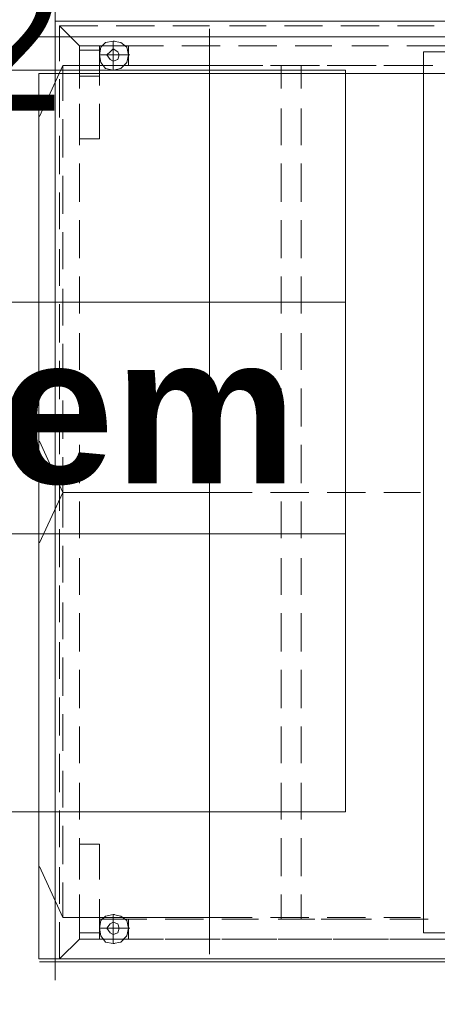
# Model space of a CAD drawing. Header units: millimetres. Extents: x 42175 to 97175, y 10092 to 468192.
# Tile 216 of 235: x 75547 to 76114, y 89587 to 90922. Entities that reach past the tile are written whole.
import ezdxf
from ezdxf.enums import TextEntityAlignment as Align

# ---------------------------------------------------------------- set-up
doc = ezdxf.new("R2010")
doc.units = ezdxf.units.MM
doc.layers.add('!!!opis SSP', color=1, linetype='Continuous', lineweight=18)
doc.layers.add('- strefy pomieszczeń', color=8, linetype='Continuous')
doc.layers.add('2D - Rysunki i Obrazki', color=8, linetype='Continuous')
doc.styles.get("Standard").update_dxf_attribs({"font": 'ARIALN.TTF'})
doc.styles.add('STYL_AUTOMATYCZNY_2', font='ARIALN.TTF')
doc.styles.add('STYL_AUTOMATYCZNY_6', font='ARIALN.TTF')

msp = doc.modelspace()

# ---------------------------------------------------------------- linework, layer by layer
at = {"layer": '- strefy pomieszczeń', "color": 8, "linetype": 'Continuous', "lineweight": 13, "ltscale": 100}
for p, q in [((73930.1, 90853.5), (75989.3, 90853.5)), ((75989.3, 90853.5), (75989.3, 90539.2)), ((75989.3, 90539.2), (73930.1, 90539.2)), ((73930.1, 90539.2), (75989.3, 90539.2)), ((75989.3, 90539.2), (75989.3, 90224.9)), ((75989.3, 90224.9), (73930.1, 90224.9)), ((73930.1, 90224.9), (75989.3, 90224.9)), ((75989.3, 90224.9), (75989.3, 89848.4)), ((75989.3, 89848.4), (73930.1, 89848.4))]:
    msp.add_line(p, q, dxfattribs=at)
at = {"layer": '2D - Rysunki i Obrazki', "color": 8, "linetype": 'Continuous', "lineweight": 13, "ltscale": 100, "flags": 128}
for points in [[(75595.3, 92193.1), (75595.3, 90920), (76346, 90920), (76346, 92193.1)], [(75595.3, 92193.1), (75595.3, 90920), (76346, 90920), (76346, 92193.1)], [(76346, 90920), (76346, 92193.1), (75595.3, 92193.1), (75595.3, 90920)], [(75595.3, 92193.1), (75595.3, 90920), (76346, 90920), (76346, 92193.1)], [(75595.3, 92193.1), (75595.3, 90920), (76346, 90920), (76346, 92193.1)], [(76346, 90920), (76346, 92193.1), (75595.3, 92193.1), (75595.3, 90920)], [(75595.3, 92193.1), (75595.3, 90920), (76346, 90920), (76346, 92193.1)], [(76323.3, 92098.9), (76323.3, 90898.9), (75573.3, 90898.9), (75573.3, 92098.9)], [(75595.3, 90920), (75595.3, 89644.7), (76346, 89644.7), (76346, 90920)], [(75595.3, 90920), (75595.3, 89644.7), (76346, 89644.7), (76346, 90920)], [(76346, 89644.7), (76346, 90920), (75595.3, 90920), (75595.3, 89644.7)], [(75595.3, 90920), (75595.3, 89644.7), (76346, 89644.7), (76346, 90920)], [(75595.3, 90920), (75595.3, 89644.7), (76346, 89644.7), (76346, 90920)], [(76346, 89644.7), (76346, 90920), (75595.3, 90920), (75595.3, 89644.7)], [(75595.3, 90920), (75595.3, 89644.7), (76346, 89644.7), (76346, 90920)], [(76346, 89796.1), (76319, 89796.1), (76207, 89684.1), (76095.1, 89684.1), (76095.1, 90878.5), (76207, 90878.5), (76319, 90766.5), (76346, 90766.5), (76346, 90920)], [(75655.5, 90886.8), (75655.5, 90859.8), (75694.9, 90859.8), (75694.9, 90886.8)], [(75674.1, 90866), (75680.3, 90868.1), (75682.4, 90874.3), (75680.3, 90878.5), (75674.1, 90882.6), (75670, 90878.5), (75665.8, 90874.3), (75670, 90868.1)], [(75694.9, 90859.8), (75694.9, 90886.8)], [(76323.3, 90848.9), (76323.3, 89648.9), (75573.3, 89648.9), (75573.3, 90848.9)], [(75655.5, 89702.8), (75655.5, 89675.8), (75694.9, 89675.8), (75694.9, 89702.8)], [(75674.1, 89682.1), (75680.3, 89684.1), (75682.4, 89690.3), (75680.3, 89696.6), (75674.1, 89698.6), (75670, 89696.6), (75665.8, 89690.3), (75670, 89684.1)], [(75694.9, 89675.8), (75694.9, 89702.8)]]:
    msp.add_lwpolyline(points, close=True, dxfattribs=at)
for points in [[(75601.6, 90913.7), (75628.5, 90913.7)], [(75601.6, 90913.7), (75628.5, 90913.7)], [(75601.6, 90913.7), (75601.6, 90866)], [(75628.5, 90828.7), (75628.5, 90886.8), (75601.6, 90913.7)], [(75653.4, 90913.7), (75601.6, 90913.7), (75628.5, 90886.8), (75665.8, 90886.8)], [(75601.6, 90913.7), (75653.4, 90913.7)], [(75730.1, 90913.7), (75678.3, 90913.7)], [(75678.3, 90913.7), (75730.1, 90913.7)], [(75804.8, 90913.7), (75755, 90913.7)], [(75755, 90913.7), (75804.8, 90913.7)], [(75804.8, 90909.6), (75804.8, 90231.5)], [(75881.5, 90913.7), (75831.7, 90913.7)], [(75831.7, 90913.7), (75881.5, 90913.7)], [(75958.2, 90913.7), (75906.4, 90913.7)], [(75906.4, 90913.7), (75958.2, 90913.7)], [(76034.9, 90913.7), (75983.1, 90913.7)], [(75983.1, 90913.7), (76034.9, 90913.7)], [(76109.6, 90913.7), (76059.8, 90913.7)], [(76059.8, 90913.7), (76109.6, 90913.7)], [(75655.5, 90874.3), (75674.1, 90874.3), (75674.1, 90893)], [(75674.1, 90893), (75663.8, 90890.9), (75657.5, 90884.7), (75655.5, 90874.3), (75657.5, 90864)], [(75694.9, 90886.8), (75655.5, 90886.8), (75655.5, 90859.8)], [(75694.9, 90886.8), (75655.5, 90886.8), (75655.5, 90859.8)], [(75694.9, 90859.8), (75694.9, 90886.8), (75694.9, 90859.8), (75655.5, 90859.8)], [(75694.9, 90886.8), (75655.5, 90886.8), (75655.5, 90859.8), (75694.9, 90859.8)], [(75674.1, 90853.6), (75663.8, 90855.7), (75657.5, 90864), (75655.5, 90874.3), (75657.5, 90884.7)], [(75674.1, 90853.6), (75663.8, 90855.7), (75657.5, 90864), (75655.5, 90874.3), (75657.5, 90884.7)], [(75674.1, 90893), (75684.5, 90890.9), (75692.8, 90884.7), (75694.9, 90874.3), (75692.8, 90864)], [(75674.1, 90893), (75684.5, 90890.9), (75692.8, 90884.7), (75694.9, 90874.3), (75692.8, 90864)], [(75674.1, 90893), (75676.2, 90893)], [(75674.1, 90853.6), (75684.5, 90855.7), (75692.8, 90864), (75694.9, 90874.3), (75692.8, 90884.7)], [(75692.8, 90886.8), (75742.6, 90886.8)], [(75694.9, 90859.8), (75694.9, 90886.8)], [(75694.9, 90886.8), (75694.9, 90859.8), (75726, 90859.8)], [(75767.4, 90886.8), (75819.3, 90886.8)], [(75844.2, 90886.8), (75896, 90886.8)], [(75920.9, 90886.8), (75970.6, 90886.8)], [(75997.6, 90886.8), (76047.4, 90886.8)], [(76072.2, 90886.8), (76124.1, 90886.8)], [(75628.5, 90880.6), (75628.5, 90832.9)], [(75655.5, 90832.9), (75655.5, 90880.6), (75628.5, 90880.6)], [(75655.5, 90874.3), (75657.5, 90874.3)], [(75674.1, 90874.3), (75676.2, 90874.3)], [(75694.9, 90874.3), (75674.1, 90874.3), (75674.1, 90853.6)], [(75674.1, 90874.3), (75676.2, 90874.3)], [(75694.9, 90874.3), (75696.9, 90874.3)], [(75605.7, 90859.8), (75574.2, 90790.6)], [(75634.7, 90859.8), (75605.7, 90859.8), (75605.7, 90812.1)], [(75605.7, 90859.8), (75854.5, 90859.8)], [(75694.9, 90859.8), (75655.5, 90859.8)], [(75711.5, 90859.8), (75659.6, 90859.8)], [(75786.1, 90859.8), (75736.3, 90859.8)], [(75750.8, 90859.8), (75802.7, 90859.8)], [(75862.8, 90859.8), (75813.1, 90859.8)], [(75827.6, 90859.8), (75877.3, 90859.8)], [(75939.5, 90859.8), (75887.7, 90859.8)], [(75902.2, 90859.8), (75902.2, 90828.7)], [(75904.3, 90859.8), (75954.1, 90859.8)], [(75929.2, 90828.7), (75929.2, 90859.8)], [(76016.3, 90859.8), (75964.4, 90859.8)], [(75978.9, 90859.8), (76030.8, 90859.8)], [(76090.9, 90859.8), (76041.1, 90859.8)], [(76055.7, 90859.8), (76107.5, 90859.8)], [(75628.5, 90845.3), (75655.5, 90845.3)], [(75655.5, 90845.3), (75628.5, 90845.3)], [(75674.1, 90853.6), (75676.2, 90853.6)], [(75674.1, 90853.6), (75676.2, 90853.6)], [(75601.6, 90841.2), (75601.6, 90789.3)], [(75628.5, 90808), (75628.5, 90760.3), (75655.5, 90760.3), (75655.5, 90808)], [(75628.5, 90752), (75628.5, 90801.8)], [(75902.2, 90801.8), (75902.2, 90752)], [(75929.2, 90752), (75929.2, 90801.8)], [(75605.7, 90787.2), (75605.7, 90735.4)], [(75601.6, 90764.4), (75601.6, 90712.6)], [(75628.5, 90675.3), (75628.5, 90727.1)], [(75902.2, 90727.1), (75902.2, 90675.3)], [(75929.2, 90675.3), (75929.2, 90727.1)], [(75605.7, 90710.5), (75605.7, 90658.7)], [(75601.6, 90687.7), (75601.6, 90638)], [(75628.5, 90598.6), (75628.5, 90650.4)], [(75902.2, 90650.4), (75902.2, 90598.6)], [(75929.2, 90598.6), (75929.2, 90650.4)], [(75605.7, 90633.8), (75605.7, 90584)], [(75601.6, 90611), (75601.6, 90561.2)], [(75628.5, 90523.9), (75628.5, 90573.7)], [(75902.2, 90573.7), (75902.2, 90523.9)], [(75929.2, 90523.9), (75929.2, 90573.7)], [(75605.7, 90557.1), (75605.7, 90507.3)], [(75601.6, 90536.3), (75601.6, 90484.5)], [(75628.5, 90447.2), (75628.5, 90497)], [(75902.2, 90497), (75902.2, 90447.2)], [(75929.2, 90447.2), (75929.2, 90497)], [(75605.7, 90482.4), (75605.7, 90430.6)], [(75601.6, 90459.6), (75601.6, 90407.8)], [(75628.5, 90370.5), (75628.5, 90422.3)], [(75902.2, 90422.3), (75902.2, 90370.5)], [(75929.2, 90370.5), (75929.2, 90422.3)], [(75605.7, 90405.7), (75605.7, 90353.9)], [(75601.6, 90382.9), (75601.6, 90333.1)], [(75605.7, 90281.3), (75574.2, 90350.6)], [(75628.5, 90293.7), (75628.5, 90345.6)], [(75902.2, 90345.6), (75902.2, 90293.7)], [(75929.2, 90293.7), (75929.2, 90345.6)], [(75605.7, 90329), (75605.7, 90281.3), (75634.7, 90281.3)], [(75804.8, 90333.1), (75804.8, 89655.1)], [(75601.6, 90306.2), (75601.6, 90256.4)], [(75605.7, 90281.3), (75574.2, 90212.7)], [(75634.7, 90281.3), (75605.7, 90281.3), (75605.7, 90233.6)], [(75605.7, 90281.3), (75854.5, 90281.3)], [(75605.7, 90281.3), (75854.5, 90281.3)], [(75628.5, 90219.1), (75628.5, 90268.9)], [(75711.5, 90281.3), (75659.6, 90281.3)], [(75659.6, 90281.3), (75711.5, 90281.3)], [(75786.1, 90281.3), (75736.3, 90281.3)], [(75736.3, 90281.3), (75786.1, 90281.3)], [(75862.8, 90281.3), (75813.1, 90281.3)], [(75813.1, 90281.3), (75862.8, 90281.3)], [(75939.5, 90281.3), (75887.7, 90281.3)], [(75887.7, 90281.3), (75939.5, 90281.3)], [(75902.2, 90268.9), (75902.2, 90219.1)], [(75929.2, 90219.1), (75929.2, 90268.9)], [(76016.3, 90281.3), (75964.4, 90281.3)], [(75964.4, 90281.3), (76016.3, 90281.3)], [(76090.9, 90281.3), (76041.1, 90281.3)], [(76041.1, 90281.3), (76090.9, 90281.3)], [(75601.6, 90231.5), (75601.6, 90179.7)], [(75605.7, 90208.7), (75605.7, 90159)], [(75628.5, 90142.4), (75628.5, 90192.1)], [(75902.2, 90192.1), (75902.2, 90142.4)], [(75929.2, 90142.4), (75929.2, 90192.1)], [(75601.6, 90154.8), (75601.6, 90105.1)], [(75605.7, 90132), (75605.7, 90082.2)], [(75628.5, 90065.7), (75628.5, 90117.5)], [(75902.2, 90117.5), (75902.2, 90065.7)], [(75929.2, 90065.7), (75929.2, 90117.5)], [(75601.6, 90078.1), (75601.6, 90028.3)], [(75605.7, 90057.4), (75605.7, 90005.5)], [(75628.5, 89988.9), (75628.5, 90040.8)], [(75902.2, 90040.8), (75902.2, 89988.9)], [(75929.2, 89988.9), (75929.2, 90040.8)], [(75601.6, 90003.4), (75601.6, 89951.6)], [(75605.7, 89980.6), (75605.7, 89930.9)], [(75628.5, 89914.3), (75628.5, 89964.1)], [(75902.2, 89964.1), (75902.2, 89914.3)], [(75929.2, 89914.3), (75929.2, 89964.1)], [(75601.6, 89926.7), (75601.6, 89874.9)], [(75605.7, 89903.9), (75605.7, 89854.2)], [(75628.5, 89837.6), (75628.5, 89887.3)], [(75902.2, 89887.3), (75902.2, 89837.6)], [(75929.2, 89837.6), (75929.2, 89887.3)], [(75601.6, 89850), (75601.6, 89800.2)], [(75605.7, 89829.3), (75605.7, 89777.4)], [(75628.5, 89760.8), (75628.5, 89812.7)], [(75628.5, 89804.4), (75628.5, 89756.7)], [(75655.5, 89756.7), (75655.5, 89804.4), (75628.5, 89804.4)], [(75902.2, 89812.7), (75902.2, 89760.8)], [(75929.2, 89760.8), (75929.2, 89812.7)], [(75605.7, 89704.9), (75574.2, 89774.1)], [(75601.6, 89773.3), (75601.6, 89723.5)], [(75605.7, 89752.6), (75605.7, 89704.9), (75634.7, 89704.9)], [(75601.6, 89698.6), (75601.6, 89648.9), (75628.5, 89675.8), (75628.5, 89736)], [(75902.2, 89736), (75902.2, 89702.8)], [(75929.2, 89702.8), (75929.2, 89736)], [(75628.5, 89729.7), (75628.5, 89684.1), (75655.5, 89684.1), (75655.5, 89729.7)], [(75655.5, 89690.3), (75674.1, 89690.3), (75674.1, 89709)], [(75674.1, 89709), (75663.8, 89706.9), (75657.5, 89700.7), (75655.5, 89690.3), (75657.5, 89680)], [(75674.1, 89709), (75684.5, 89706.9), (75692.8, 89700.7), (75694.9, 89690.3), (75692.8, 89680)], [(75674.1, 89709), (75684.5, 89706.9), (75692.8, 89700.7), (75694.9, 89690.3), (75692.8, 89680)], [(75674.1, 89709), (75676.2, 89709)], [(75605.7, 89704.9), (75854.5, 89704.9)], [(75682.4, 89702.8), (75655.5, 89702.8), (75655.5, 89675.8)], [(75694.9, 89702.8), (75655.5, 89702.8), (75655.5, 89675.8)], [(75694.9, 89675.8), (75694.9, 89702.8), (75694.9, 89675.8), (75655.5, 89675.8)], [(75694.9, 89702.8), (75655.5, 89702.8), (75655.5, 89675.8), (75694.9, 89675.8)], [(75674.1, 89669.6), (75663.8, 89671.7), (75657.5, 89680), (75655.5, 89690.3), (75657.5, 89700.7)], [(75674.1, 89669.6), (75663.8, 89671.7), (75657.5, 89680), (75655.5, 89690.3), (75657.5, 89700.7)], [(75659.6, 89704.9), (75711.5, 89704.9)], [(75674.1, 89669.6), (75684.5, 89671.7), (75692.8, 89680), (75694.9, 89690.3), (75692.8, 89700.7)], [(75719.7, 89702.8), (75682.4, 89702.8)], [(75736.3, 89704.9), (75786.1, 89704.9)], [(75796.5, 89702.8), (75744.6, 89702.8)], [(75813.1, 89704.9), (75862.8, 89704.9)], [(75871.1, 89702.8), (75821.3, 89702.8)], [(75887.7, 89704.9), (75939.5, 89704.9)], [(75947.8, 89702.8), (75898.1, 89702.8)], [(75956.1, 89702.8), (75985.2, 89702.8)], [(75956.1, 89702.8), (75985.2, 89702.8)], [(75964.4, 89704.9), (76016.3, 89704.9)], [(76024.6, 89702.8), (75972.7, 89702.8)], [(76041.1, 89704.9), (76090.9, 89704.9)], [(76101.3, 89702.8), (76049.4, 89702.8)], [(75655.5, 89690.3), (75657.5, 89690.3)], [(75674.1, 89690.3), (75676.2, 89690.3)], [(75694.9, 89690.3), (75674.1, 89690.3), (75674.1, 89669.6)], [(75674.1, 89690.3), (75676.2, 89690.3)], [(75694.9, 89690.3), (75696.9, 89690.3)], [(75665.8, 89675.8), (75628.5, 89675.8), (75601.6, 89648.9)], [(75655.5, 89675.8), (75682.4, 89675.8)], [(75674.1, 89669.6), (75676.2, 89669.6)], [(75674.1, 89669.6), (75676.2, 89669.6)], [(75682.4, 89675.8), (75719.7, 89675.8)], [(75742.6, 89675.8), (75692.8, 89675.8)], [(75744.6, 89675.8), (75796.5, 89675.8)], [(75819.3, 89675.8), (75767.4, 89675.8)], [(75821.3, 89675.8), (75871.1, 89675.8)], [(75896, 89675.8), (75844.2, 89675.8)], [(75898.1, 89675.8), (75947.8, 89675.8)], [(75970.6, 89675.8), (75920.9, 89675.8)], [(75972.7, 89675.8), (76024.6, 89675.8)], [(76047.4, 89675.8), (75997.6, 89675.8)], [(76049.4, 89675.8), (76101.3, 89675.8)], [(76124.1, 89675.8), (76072.2, 89675.8)], [(75574.2, 89644.7), (77120.6, 89644.7)], [(75595.3, 89644.7), (75595.3, 89619.9)], [(75595.3, 89644.7), (75595.3, 89619.9)], [(75653.4, 89648.9), (75601.6, 89648.9)], [(75601.6, 89648.9), (75653.4, 89648.9)], [(75730.1, 89648.9), (75678.3, 89648.9)], [(75678.3, 89648.9), (75730.1, 89648.9)], [(75804.8, 89648.9), (75755, 89648.9)], [(75755, 89648.9), (75804.8, 89648.9)], [(75881.5, 89648.9), (75831.7, 89648.9)], [(75831.7, 89648.9), (75881.5, 89648.9)], [(75958.2, 89648.9), (75906.4, 89648.9)], [(75906.4, 89648.9), (75958.2, 89648.9)], [(76034.9, 89648.9), (75983.1, 89648.9)], [(75983.1, 89648.9), (76034.9, 89648.9)], [(76109.6, 89648.9), (76059.8, 89648.9)], [(76059.8, 89648.9), (76109.6, 89648.9)]]:
    msp.add_lwpolyline(points, dxfattribs=at)

# ---------------------------------------------------------------- texts
at = {"layer": '!!!opis SSP'}
msp.add_text('L6/A22', height=200, dxfattribs=at).set_placement((75242.9, 90898.9), align=Align.MIDDLE_CENTER)
at = {"layer": '- strefy pomieszczeń', "color": 8, "linetype": 'Continuous', "lineweight": 13, "char_height": 200, "attachment_point": 1}
for s, insert, style in [('\\A1;{\\pql;\\pt0,100;\\fArial|b1|i0|c238|p0;\\W1.000000;Lab. bio-chem\\fArial|b1|i0|c238|p0;\\W1.000000;\\A1{\\H.66x;\\S^  ;}\\fArial|b1|i0|c238|p0;\\W1.000000;\\fArial|b1|i0|c238|p0;\\W1.000000;\\A1{\\H.66x;\\S^  ;}}', (74030.1, 90493.5), 'STYL_AUTOMATYCZNY_2'), ('\\A1;{\\pql;\\pt0,500;\\fGeneva CE|b0|i0|c0|p0;\\W1.000000;A: 42,25\\fGeneva CE|b0|i0|c0|p0;\\W1.000000;\\A1{\\H.66x;\\S^  ;}\\fGeneva CE|b0|i0|c0|p0;\\W1.000000; m\\fGeneva CE|b0|i0|c0|p0;\\W1.000000;\\A1{\\H.66x;\\S2^  ;}}', (74030.1, 90128), 'STYL_AUTOMATYCZNY_6')]:
    msp.add_mtext(s, dxfattribs=dict(at, insert=insert, style=style))

doc.saveas('drawing.dxf')
